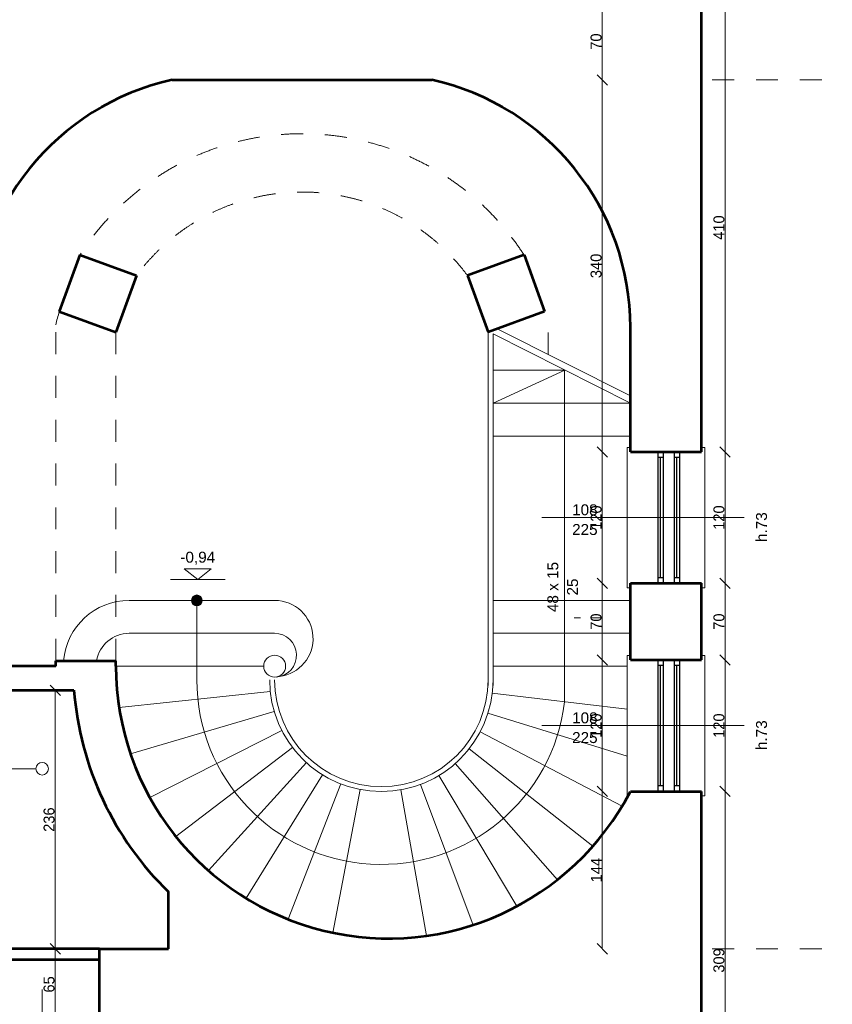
# Model space of a CAD drawing. Header units: inches. Extents: x -21887 to 84279, y -131485 to 67836.
# Tile 107 of 256: x 47552 to 54975, y -26806 to -17814. Entities that reach past the tile are written whole.
import ezdxf

# ---------------------------------------------------------------- set-up
doc = ezdxf.new("R2010")
doc.units = ezdxf.units.IN
doc.header["$MEASUREMENT"] = 0
for name, pattern in [('Dashed', [400, 200, -200]), ('Dashed copy', [200, 100, -100]), ('Long Dashed', [1058.333302, 634.99999, -423.333311])]:
    doc.linetypes.add(name, pattern=pattern)
doc.layers.get('0').update_dxf_attribs({"lineweight": 13})
doc.layers.get('Defpoints').update_dxf_attribs({"lineweight": 13})
doc.layers.add('AI-OKNA', color=7, linetype='Continuous')
for name, color, linetype, lineweight in [('AI_MURY', 7, 'Continuous', 53), ('Dimensioning', 7, 'Continuous', 13), ('DRZWI', 7, 'Continuous', 13), ('dzialowki', 7, 'Continuous', 53), ('OPISY TABELKI', 7, 'Continuous', 13), ('PODCIAGI', 7, 'Continuous', 13), ('schodzy', 7, 'Continuous', 13)]:
    doc.layers.add(name, color=color, linetype=linetype, lineweight=lineweight)
doc.styles.add('GENERATED_STYLE_7', font='txt')
doc.styles.add('Style-Courier New', font='txt')
doc.dimstyles.new('Dimstyle_4', dxfattribs={"dimtxt": 100, "dimasz": 95, "dimexe": 0, "dimexo": 0, "dimgap": 0.09, "dimtad": 1, "dimdec": 0, "dimlfac": 0.1, "dimzin": 0, "dimdsep": 46, "dimlunit": 5, "dimtxsty": 'GENERATED_STYLE_7', "dimblk": 'ARROWHEAD_6', "dimcen": 0.09, "dimclrd": 161, "dimclre": 161, "dimclrt": 7, "dimadec": 0, "dimazin": 0, "dimtfac": 1, "dimtdec": 0, "dimtmove": 0, "dimatfit": 3, "dimfxl": 0, "dimtolj": 1, "dimtzin": 0, "dimarcsym": 0})
doc.dimstyles.new('Dimstyle_6', dxfattribs={"dimtxt": 100, "dimasz": 95, "dimexe": 0.18, "dimexo": 0, "dimgap": 0.09, "dimtad": 1, "dimdec": 0, "dimlfac": 0.1, "dimzin": 0, "dimdsep": 46, "dimlunit": 5, "dimtxsty": 'GENERATED_STYLE_7', "dimblk": 'ARROWHEAD_6', "dimcen": 0.09, "dimclrd": 161, "dimclre": 161, "dimclrt": 7, "dimadec": 0, "dimazin": 0, "dimtfac": 1, "dimtdec": 0, "dimtmove": 2, "dimatfit": 3, "dimfxl": 0, "dimtolj": 1, "dimtzin": 0, "dimarcsym": 0})

# ---------------------------------------------------------------- blocks, each defined once
blk = doc.blocks.new('ARROWHEAD_6')
at = {"color": 0, "linetype": 'Continuous'}
for p, q in [((0, 0), (-1, 0)), ((-0.5, -0.5), (0.5, 0.5))]:
    blk.add_line(p, q, dxfattribs=at)
blk = doc.blocks.new('*U183')
at = {"layer": 'Defpoints', "color": 0, "linetype": 'Continuous'}
for p in [(-270, -24609.3), (56990.5, -24609.3), (57180.5, -28359.3)]:
    blk.add_point(p, dxfattribs=at)
at = {"layer": 'Dimensioning', "color": 161, "linetype": 'Continuous', "lineweight": -2}
for p, q in [((-269.9, -24609.3), (-270, -24609.3)), ((-270, -28264.3), (-270, -24704.3)), ((-269.9, -28359.3), (-270, -28359.3))]:
    blk.add_line(p, q, dxfattribs=at)
at = {"layer": 'Dimensioning', "color": 161, "linetype": 'Continuous', "lineweight": -2, "xscale": 95, "yscale": 95, "zscale": 95}
for p, rotation in [((-270, -24609.3), 90), ((-270, -28359.3), 270)]:
    blk.add_blockref('ARROWHEAD_6', p, dxfattribs=dict(at, rotation=rotation))
at = {"layer": 'Dimensioning', "color": 7, "linetype": 'Continuous', "insert": (-326.3, -26484.3), "char_height": 100, "attachment_point": 5, "rotation": 90, "style": 'GENERATED_STYLE_7'}
blk.add_mtext('375', dxfattribs=at)
blk = doc.blocks.new('*D1913')
at = {"layer": 'Defpoints'}
for p in [(-270, -24609.3), (56990.5, -24609.3), (-270, -26484.3), (57180.5, -28359.3)]:
    blk.add_point(p, dxfattribs=at)
at = {"layer": 'Dimensioning', "color": 161, "linetype": 'Continuous'}
blk.add_blockref('*U183', (0, 0), dxfattribs=at)
blk = doc.blocks.new('*U184')
at = {"layer": 'Defpoints', "color": 0, "linetype": 'Continuous'}
for p in [(-270, -21459.3), (57580.5, -21459.3), (56990.5, -24609.3)]:
    blk.add_point(p, dxfattribs=at)
at = {"layer": 'Dimensioning', "color": 161, "linetype": 'Continuous', "lineweight": -2}
for p, q in [((-269.9, -21459.3), (-270, -21459.3)), ((-270, -24514.3), (-270, -21554.3)), ((-269.9, -24609.3), (-270, -24609.3))]:
    blk.add_line(p, q, dxfattribs=at)
at = {"layer": 'Dimensioning', "color": 161, "linetype": 'Continuous', "lineweight": -2, "xscale": 95, "yscale": 95, "zscale": 95}
for p, rotation in [((-270, -21459.3), 90), ((-270, -24609.3), 270)]:
    blk.add_blockref('ARROWHEAD_6', p, dxfattribs=dict(at, rotation=rotation))
at = {"layer": 'Dimensioning', "color": 7, "linetype": 'Continuous', "insert": (-326.3, -23034.3), "char_height": 100, "attachment_point": 5, "rotation": 90, "style": 'GENERATED_STYLE_7'}
blk.add_mtext('315', dxfattribs=at)
blk = doc.blocks.new('*U1771')
at = {"layer": 'Defpoints'}
for p in [(122.4, -22997.2), (57973, -22997.2), (122.4, -23034.3), (57383, -26147.2)]:
    blk.add_point(p, dxfattribs=at)
at = {"layer": 'Dimensioning', "color": 161, "linetype": 'Continuous'}
blk.add_blockref('*U184', (392.5, -1537.9), dxfattribs=at)
blk = doc.blocks.new('*D1914')
at = {"layer": 'Defpoints'}
for p in [(122.4, 0), (122.4, -22997.2), (57973, -22997.2), (57383, -26147.2)]:
    blk.add_point(p, dxfattribs=at)
at = {"layer": 'Dimensioning', "color": 161, "linetype": 'Continuous'}
blk.add_blockref('*U1771', (0, 0), dxfattribs=at)
blk = doc.blocks.new('*U376')
at = {"layer": 'Defpoints', "color": 0, "linetype": 'Continuous'}
for p in [(-3768.9, -23758.2), (61880.5, -23758.2), (62095.5, -27324.3)]:
    blk.add_point(p, dxfattribs=at)
at = {"layer": 'Dimensioning', "color": 161, "linetype": 'Continuous', "lineweight": -2}
for p, q in [((-3768.7, -23758.2), (-3768.9, -23758.2)), ((-3768.9, -27229.3), (-3768.9, -23853.2)), ((-3768.7, -27324.3), (-3768.9, -27324.3))]:
    blk.add_line(p, q, dxfattribs=at)
at = {"layer": 'Dimensioning', "color": 161, "linetype": 'Continuous', "lineweight": -2, "xscale": 95, "yscale": 95, "zscale": 95}
for p, rotation in [((-3768.9, -23758.2), 90), ((-3768.9, -27324.3), 270)]:
    blk.add_blockref('ARROWHEAD_6', p, dxfattribs=dict(at, rotation=rotation))
at = {"layer": 'Dimensioning', "color": 7, "linetype": 'Continuous', "insert": (-3825.2, -25541.2), "char_height": 100, "attachment_point": 5, "rotation": 90, "style": 'GENERATED_STYLE_7'}
blk.add_mtext('357', dxfattribs=at)
blk = doc.blocks.new('*U1772')
at = {"layer": 'Defpoints'}
for p in [(-2777.6, -24404.3), (62871.9, -24404.3), (-2777.6, -25541.2), (63086.9, -27970.5)]:
    blk.add_point(p, dxfattribs=at)
at = {"layer": 'Dimensioning', "color": 161, "linetype": 'Continuous'}
blk.add_blockref('*U376', (991.3, -646.2), dxfattribs=at)
blk = doc.blocks.new('*D2396')
at = {"layer": 'Defpoints'}
for p in [(-2777.6, 0), (-2777.6, -24404.3), (62871.9, -24404.3), (63086.9, -27970.5)]:
    blk.add_point(p, dxfattribs=at)
at = {"layer": 'Dimensioning', "color": 161, "linetype": 'Continuous'}
blk.add_blockref('*U1772', (0, 0), dxfattribs=at)
blk = doc.blocks.new('*U377')
at = {"layer": 'Defpoints', "color": 0, "linetype": 'Continuous'}
for p in [(-3768.9, -21459.3), (61832.4, -21459.3), (61880.5, -23758.2)]:
    blk.add_point(p, dxfattribs=at)
at = {"layer": 'Dimensioning', "color": 161, "linetype": 'Continuous', "lineweight": -2}
for p, q in [((-3768.7, -21459.3), (-3768.9, -21459.3)), ((-3768.9, -23663.2), (-3768.9, -21554.3)), ((-3768.7, -23758.2), (-3768.9, -23758.2))]:
    blk.add_line(p, q, dxfattribs=at)
at = {"layer": 'Dimensioning', "color": 161, "linetype": 'Continuous', "lineweight": -2, "xscale": 95, "yscale": 95, "zscale": 95}
for p, rotation in [((-3768.9, -21459.3), 90), ((-3768.9, -23758.2), 270)]:
    blk.add_blockref('ARROWHEAD_6', p, dxfattribs=dict(at, rotation=rotation))
at = {"layer": 'Dimensioning', "color": 7, "linetype": 'Continuous', "insert": (-3825.2, -22608.7), "char_height": 100, "attachment_point": 5, "rotation": 90, "style": 'GENERATED_STYLE_7'}
blk.add_mtext('230', dxfattribs=at)
blk = doc.blocks.new('*U1773')
at = {"layer": 'Defpoints'}
for p in [(-3488.6, -22004), (62112.7, -22004), (-3488.6, -22608.7), (62160.9, -24302.8)]:
    blk.add_point(p, dxfattribs=at)
at = {"layer": 'Dimensioning', "color": 161, "linetype": 'Continuous'}
blk.add_blockref('*U377', (280.3, -544.7), dxfattribs=at)
blk = doc.blocks.new('*D2397')
at = {"layer": 'Defpoints'}
for p in [(-3488.6, 0), (-3488.6, -22004), (62112.7, -22004), (62160.9, -24302.8)]:
    blk.add_point(p, dxfattribs=at)
at = {"layer": 'Dimensioning', "color": 161, "linetype": 'Continuous'}
blk.add_blockref('*U1773', (0, 0), dxfattribs=at)
blk = doc.blocks.new('*U979')
at = {"layer": 'Defpoints', "color": 0, "linetype": 'Continuous'}
for p in [(52873.8, -23661.2), (53237.4, -23661.2), (53183.3, -24861.2)]:
    blk.add_point(p, dxfattribs=at)
at = {"layer": 'Dimensioning', "color": 161, "linetype": 'Continuous', "lineweight": -2}
for p, q in [((52874, -23661.2), (52873.6, -23661.2)), ((52873.8, -24766.2), (52873.8, -23756.2)), ((52874, -24861.2), (52873.6, -24861.2))]:
    blk.add_line(p, q, dxfattribs=at)
at = {"layer": 'Dimensioning', "color": 161, "linetype": 'Continuous', "lineweight": -2, "xscale": 95, "yscale": 95, "zscale": 95}
for p, rotation in [((52873.8, -23661.2), 90), ((52873.8, -24861.2), 270)]:
    blk.add_blockref('ARROWHEAD_6', p, dxfattribs=dict(at, rotation=rotation))
at = {"layer": 'Dimensioning', "color": 7, "linetype": 'Continuous', "insert": (52817.5, -24261.2), "char_height": 100, "attachment_point": 5, "rotation": 90, "style": 'GENERATED_STYLE_7'}
blk.add_mtext('120', dxfattribs=at)
blk = doc.blocks.new('*D2453')
at = {"layer": 'Defpoints'}
for p in [(52873.8, -23661.2), (53237.4, -23661.2), (52817.5, -24389.6), (53183.3, -24861.2)]:
    blk.add_point(p, dxfattribs=at)
at = {"layer": 'Dimensioning', "color": 161, "linetype": 'Continuous'}
blk.add_blockref('*U979', (0, 0), dxfattribs=at)
blk = doc.blocks.new('*U379')
at = {"layer": 'Defpoints', "color": 0, "linetype": 'Continuous'}
for p in [(52873.8, -22961.2), (53215.8, -22961.2), (53237.4, -23661.2)]:
    blk.add_point(p, dxfattribs=at)
at = {"layer": 'Dimensioning', "color": 161, "linetype": 'Continuous', "lineweight": -2}
for p, q in [((52874, -22961.2), (52873.8, -22961.2)), ((52873.8, -23566.2), (52873.8, -23056.2)), ((52874, -23661.2), (52873.8, -23661.2))]:
    blk.add_line(p, q, dxfattribs=at)
at = {"layer": 'Dimensioning', "color": 161, "linetype": 'Continuous', "lineweight": -2, "xscale": 95, "yscale": 95, "zscale": 95}
for p, rotation in [((52873.8, -22961.2), 90), ((52873.8, -23661.2), 270)]:
    blk.add_blockref('ARROWHEAD_6', p, dxfattribs=dict(at, rotation=rotation))
at = {"layer": 'Dimensioning', "color": 7, "linetype": 'Continuous', "insert": (52817.5, -23311.2), "char_height": 100, "attachment_point": 5, "rotation": 90, "style": 'GENERATED_STYLE_7'}
blk.add_mtext('70', dxfattribs=at)
blk = doc.blocks.new('*D2454')
at = {"layer": 'Defpoints'}
for p in [(52873.8, -22961.2), (53215.8, -22961.2), (52873.8, -23311.2), (53237.4, -23661.2)]:
    blk.add_point(p, dxfattribs=at)
at = {"layer": 'Dimensioning', "color": 161, "linetype": 'Continuous'}
blk.add_blockref('*U379', (0, 0), dxfattribs=at)
blk = doc.blocks.new('*U980')
at = {"layer": 'Defpoints', "color": 0, "linetype": 'Continuous'}
for p in [(52873.8, -21761.2), (53253.7, -21761.2), (53215.8, -22961.2)]:
    blk.add_point(p, dxfattribs=at)
at = {"layer": 'Dimensioning', "color": 161, "linetype": 'Continuous', "lineweight": -2}
for p, q in [((52874, -21761.2), (52873.6, -21761.2)), ((52873.8, -22866.2), (52873.8, -21856.2)), ((52874, -22961.2), (52873.6, -22961.2))]:
    blk.add_line(p, q, dxfattribs=at)
at = {"layer": 'Dimensioning', "color": 161, "linetype": 'Continuous', "lineweight": -2, "xscale": 95, "yscale": 95, "zscale": 95}
for p, rotation in [((52873.8, -21761.2), 90), ((52873.8, -22961.2), 270)]:
    blk.add_blockref('ARROWHEAD_6', p, dxfattribs=dict(at, rotation=rotation))
at = {"layer": 'Dimensioning', "color": 7, "linetype": 'Continuous', "insert": (52817.5, -22361.2), "char_height": 100, "attachment_point": 5, "rotation": 90, "style": 'GENERATED_STYLE_7'}
blk.add_mtext('120', dxfattribs=at)
blk = doc.blocks.new('*D2455')
at = {"layer": 'Defpoints'}
for p in [(52873.8, -21761.2), (53253.7, -21761.2), (52817.5, -22489.6), (53215.8, -22961.2)]:
    blk.add_point(p, dxfattribs=at)
at = {"layer": 'Dimensioning', "color": 161, "linetype": 'Continuous'}
blk.add_blockref('*U980', (0, 0), dxfattribs=at)
blk = doc.blocks.new('*U380')
at = {"layer": 'Defpoints', "color": 0, "linetype": 'Continuous'}
for p in [(51315.5, -18364.3), (52873.8, -18364.3), (53253.7, -21761.2)]:
    blk.add_point(p, dxfattribs=at)
at = {"layer": 'Dimensioning', "color": 161, "linetype": 'Continuous', "lineweight": -2}
for p, q in [((52873.6, -18364.3), (52873.8, -18364.3)), ((52873.8, -21666.2), (52873.8, -18459.3)), ((52874, -21761.2), (52873.8, -21761.2))]:
    blk.add_line(p, q, dxfattribs=at)
at = {"layer": 'Dimensioning', "color": 161, "linetype": 'Continuous', "lineweight": -2, "xscale": 95, "yscale": 95, "zscale": 95}
for p, rotation in [((52873.8, -18364.3), 90), ((52873.8, -21761.2), 270)]:
    blk.add_blockref('ARROWHEAD_6', p, dxfattribs=dict(at, rotation=rotation))
at = {"layer": 'Dimensioning', "color": 7, "linetype": 'Continuous', "insert": (52817.5, -20062.8), "char_height": 100, "attachment_point": 5, "rotation": 90, "style": 'GENERATED_STYLE_7'}
blk.add_mtext('340', dxfattribs=at)
blk = doc.blocks.new('*D2456')
at = {"layer": 'Defpoints'}
for p in [(51315.5, -18364.3), (52873.8, -18364.3), (52873.8, -20062.8), (53253.7, -21761.2)]:
    blk.add_point(p, dxfattribs=at)
at = {"layer": 'Dimensioning', "color": 161, "linetype": 'Continuous'}
blk.add_blockref('*U380', (0, 0), dxfattribs=at)
blk = doc.blocks.new('*U381')
at = {"layer": 'Defpoints', "color": 0, "linetype": 'Continuous'}
for p in [(52873.8, -17664.3), (52873.8, -17664.3), (51315.5, -18364.3)]:
    blk.add_point(p, dxfattribs=at)
at = {"layer": 'Dimensioning', "color": 161, "linetype": 'Continuous', "lineweight": -2}
for p, q in [((52873.8, -18269.3), (52873.8, -17759.3)), ((52873.6, -18364.3), (52873.8, -18364.3))]:
    blk.add_line(p, q, dxfattribs=at)
at = {"layer": 'Dimensioning', "color": 161, "linetype": 'Continuous', "lineweight": -2, "xscale": 95, "yscale": 95, "zscale": 95}
for p, rotation in [((52873.8, -17664.3), 90), ((52873.8, -18364.3), 270)]:
    blk.add_blockref('ARROWHEAD_6', p, dxfattribs=dict(at, rotation=rotation))
at = {"layer": 'Dimensioning', "color": 7, "linetype": 'Continuous', "insert": (52817.5, -18014.3), "char_height": 100, "attachment_point": 5, "rotation": 90, "style": 'GENERATED_STYLE_7'}
blk.add_mtext('70', dxfattribs=at)
blk = doc.blocks.new('*D2457')
at = {"layer": 'Defpoints'}
for p in [(52873.8, -17664.3), (52873.8, -17664.3), (52873.8, -18014.3), (51315.5, -18364.3)]:
    blk.add_point(p, dxfattribs=at)
at = {"layer": 'Dimensioning', "color": 161, "linetype": 'Continuous'}
blk.add_blockref('*U381', (0, 0), dxfattribs=at)
blk = doc.blocks.new('*U384')
at = {"layer": 'Defpoints', "color": 0, "linetype": 'Continuous'}
for p in [(52873.8, -24861.2), (52873.8, -24861.2), (48910.5, -26299.3)]:
    blk.add_point(p, dxfattribs=at)
at = {"layer": 'Dimensioning', "color": 161, "linetype": 'Continuous', "lineweight": -2}
for p, q in [((52873.8, -26204.3), (52873.8, -24956.2)), ((52873.6, -26299.3), (52873.8, -26299.3))]:
    blk.add_line(p, q, dxfattribs=at)
at = {"layer": 'Dimensioning', "color": 161, "linetype": 'Continuous', "lineweight": -2, "xscale": 95, "yscale": 95, "zscale": 95}
for p, rotation in [((52873.8, -24861.2), 90), ((52873.8, -26299.3), 270)]:
    blk.add_blockref('ARROWHEAD_6', p, dxfattribs=dict(at, rotation=rotation))
at = {"layer": 'Dimensioning', "color": 7, "linetype": 'Continuous', "insert": (52819.4, -25580.3), "char_height": 100, "attachment_point": 5, "rotation": 90, "style": 'GENERATED_STYLE_7'}
blk.add_mtext('144', dxfattribs=at)
blk = doc.blocks.new('*D2460')
at = {"layer": 'Defpoints'}
for p in [(52873.8, -24861.2), (52873.8, -24861.2), (52873.8, -25580.3), (48910.5, -26299.3)]:
    blk.add_point(p, dxfattribs=at)
at = {"layer": 'Dimensioning', "color": 161, "linetype": 'Continuous'}
blk.add_blockref('*U384', (0, 0), dxfattribs=at)
blk = doc.blocks.new('*U385')
at = {"layer": 'Defpoints', "color": 0, "linetype": 'Continuous'}
for p in [(4587.2, -24861.2), (52873.8, -24861.2), (48910.5, -26299.3)]:
    blk.add_point(p, dxfattribs=at)
at = {"layer": 'Dimensioning', "color": 161, "linetype": 'Continuous', "lineweight": -2}
for p, q in [((4587.4, -24861.2), (4587.2, -24861.2)), ((4587.2, -26204.3), (4587.2, -24956.2)), ((4587.4, -26299.3), (4587.2, -26299.3))]:
    blk.add_line(p, q, dxfattribs=at)
at = {"layer": 'Dimensioning', "color": 161, "linetype": 'Continuous', "lineweight": -2, "xscale": 95, "yscale": 95, "zscale": 95}
for p, rotation in [((4587.2, -24861.2), 90), ((4587.2, -26299.3), 270)]:
    blk.add_blockref('ARROWHEAD_6', p, dxfattribs=dict(at, rotation=rotation))
at = {"layer": 'Dimensioning', "color": 7, "linetype": 'Continuous', "insert": (4532.8, -25580.3), "char_height": 100, "attachment_point": 5, "rotation": 90, "style": 'GENERATED_STYLE_7'}
blk.add_mtext('144', dxfattribs=at)
blk = doc.blocks.new('*D2461')
at = {"layer": 'Defpoints'}
for p in [(4587.2, -24861.2), (52873.8, -24861.2), (4587.2, -25580.3), (48910.5, -26299.3)]:
    blk.add_point(p, dxfattribs=at)
at = {"layer": 'Dimensioning', "color": 161, "linetype": 'Continuous'}
blk.add_blockref('*U385', (0, 0), dxfattribs=at)
blk = doc.blocks.new('*U463')
at = {"layer": 'Defpoints', "color": 0, "linetype": 'Continuous'}
for p in [(47876.5, -26299.3), (47979.1, -26299.3), (47979.1, -26949.3)]:
    blk.add_point(p, dxfattribs=at)
at = {"layer": 'Dimensioning', "color": 161, "linetype": 'Continuous', "lineweight": -2}
for p, q in [((47876.7, -26299.3), (47876.5, -26299.3)), ((47876.5, -26854.3), (47876.5, -26394.3)), ((47876.7, -26949.3), (47876.5, -26949.3))]:
    blk.add_line(p, q, dxfattribs=at)
at = {"layer": 'Dimensioning', "color": 161, "linetype": 'Continuous', "lineweight": -2, "xscale": 95, "yscale": 95, "zscale": 95}
for p, rotation in [((47876.5, -26299.3), 90), ((47876.5, -26949.3), 270)]:
    blk.add_blockref('ARROWHEAD_6', p, dxfattribs=dict(at, rotation=rotation))
at = {"layer": 'Dimensioning', "color": 7, "linetype": 'Continuous', "insert": (47820.3, -26624.3), "char_height": 100, "attachment_point": 5, "rotation": 90, "style": 'GENERATED_STYLE_7'}
blk.add_mtext('65', dxfattribs=at)
blk = doc.blocks.new('*D2634')
at = {"layer": 'Defpoints'}
for p in [(47876.5, -26299.3), (47979.1, -26299.3), (47876.5, -26624.3), (47979.1, -26949.3)]:
    blk.add_point(p, dxfattribs=at)
at = {"layer": 'Dimensioning', "color": 161, "linetype": 'Continuous'}
blk.add_blockref('*U463', (0, 0), dxfattribs=at)
blk = doc.blocks.new('*U464')
at = {"layer": 'Defpoints', "color": 0, "linetype": 'Continuous'}
for p in [(47876.5, -23939.3), (47979.1, -23939.3), (47979.1, -26299.3)]:
    blk.add_point(p, dxfattribs=at)
at = {"layer": 'Dimensioning', "color": 161, "linetype": 'Continuous', "lineweight": -2}
for p, q in [((47876.7, -23939.3), (47876.5, -23939.3)), ((47876.5, -26204.3), (47876.5, -24034.3)), ((47876.7, -26299.3), (47876.5, -26299.3))]:
    blk.add_line(p, q, dxfattribs=at)
at = {"layer": 'Dimensioning', "color": 161, "linetype": 'Continuous', "lineweight": -2, "xscale": 95, "yscale": 95, "zscale": 95}
for p, rotation in [((47876.5, -23939.3), 90), ((47876.5, -26299.3), 270)]:
    blk.add_blockref('ARROWHEAD_6', p, dxfattribs=dict(at, rotation=rotation))
at = {"layer": 'Dimensioning', "color": 7, "linetype": 'Continuous', "insert": (47820.3, -25119.3), "char_height": 100, "attachment_point": 5, "rotation": 90, "style": 'GENERATED_STYLE_7'}
blk.add_mtext('236', dxfattribs=at)
blk = doc.blocks.new('*D2635')
at = {"layer": 'Defpoints'}
for p in [(47876.5, -23939.3), (47979.1, -23939.3), (47876.5, -25119.3), (47979.1, -26299.3)]:
    blk.add_point(p, dxfattribs=at)
at = {"layer": 'Dimensioning', "color": 161, "linetype": 'Continuous'}
blk.add_blockref('*U464', (0, 0), dxfattribs=at)
blk = doc.blocks.new('*U797')
at = {"layer": 'Defpoints', "color": 0, "linetype": 'Continuous'}
for p in [(53780.5, -24861.2), (53996, -24861.2), (53780.5, -27949.3)]:
    blk.add_point(p, dxfattribs=at)
at = {"layer": 'Dimensioning', "color": 161, "linetype": 'Continuous', "lineweight": -2}
for p, q in [((53995.8, -24861.2), (53996, -24861.2)), ((53996, -27854.3), (53996, -24956.2)), ((53995.8, -27949.3), (53996, -27949.3))]:
    blk.add_line(p, q, dxfattribs=at)
at = {"layer": 'Dimensioning', "color": 161, "linetype": 'Continuous', "lineweight": -2, "xscale": 95, "yscale": 95, "zscale": 95}
for p, rotation in [((53996, -24861.2), 90), ((53996, -27949.3), 270)]:
    blk.add_blockref('ARROWHEAD_6', p, dxfattribs=dict(at, rotation=rotation))
at = {"layer": 'Dimensioning', "color": 7, "linetype": 'Continuous', "insert": (53939.7, -26405.3), "char_height": 100, "attachment_point": 5, "rotation": 90, "style": 'GENERATED_STYLE_7'}
blk.add_mtext('309', dxfattribs=at)
blk = doc.blocks.new('*D3026')
at = {"layer": 'Defpoints'}
for p in [(53780.5, -24861.2), (53996, -24861.2), (53996, -26405.3), (53780.5, -27949.3)]:
    blk.add_point(p, dxfattribs=at)
at = {"layer": 'Dimensioning', "color": 161, "linetype": 'Continuous'}
blk.add_blockref('*U797', (0, 0), dxfattribs=at)
blk = doc.blocks.new('*U798')
at = {"layer": 'Defpoints', "color": 0, "linetype": 'Continuous'}
for p in [(53780.5, -23661.2), (53996, -23661.2), (53780.5, -24861.2)]:
    blk.add_point(p, dxfattribs=at)
at = {"layer": 'Dimensioning', "color": 161, "linetype": 'Continuous', "lineweight": -2}
for p, q in [((53995.8, -23661.2), (53996, -23661.2)), ((53996, -24766.2), (53996, -23756.2)), ((53995.8, -24861.2), (53996, -24861.2))]:
    blk.add_line(p, q, dxfattribs=at)
at = {"layer": 'Dimensioning', "color": 161, "linetype": 'Continuous', "lineweight": -2, "xscale": 95, "yscale": 95, "zscale": 95}
for p, rotation in [((53996, -23661.2), 90), ((53996, -24861.2), 270)]:
    blk.add_blockref('ARROWHEAD_6', p, dxfattribs=dict(at, rotation=rotation))
at = {"layer": 'Dimensioning', "color": 7, "linetype": 'Continuous', "insert": (53939.7, -24261.2), "char_height": 100, "attachment_point": 5, "rotation": 90, "style": 'GENERATED_STYLE_7'}
blk.add_mtext('120', dxfattribs=at)
blk = doc.blocks.new('*D3027')
at = {"layer": 'Defpoints'}
for p in [(53780.5, -23661.2), (53996, -23661.2), (53996, -24261.2), (53780.5, -24861.2)]:
    blk.add_point(p, dxfattribs=at)
at = {"layer": 'Dimensioning', "color": 161, "linetype": 'Continuous'}
blk.add_blockref('*U798', (0, 0), dxfattribs=at)
blk = doc.blocks.new('*U799')
at = {"layer": 'Defpoints', "color": 0, "linetype": 'Continuous'}
for p in [(53780.5, -22961.2), (53996, -22961.2), (53780.5, -23661.2)]:
    blk.add_point(p, dxfattribs=at)
at = {"layer": 'Dimensioning', "color": 161, "linetype": 'Continuous', "lineweight": -2}
for p, q in [((53995.8, -22961.2), (53996, -22961.2)), ((53996, -23566.2), (53996, -23056.2)), ((53995.8, -23661.2), (53996, -23661.2))]:
    blk.add_line(p, q, dxfattribs=at)
at = {"layer": 'Dimensioning', "color": 161, "linetype": 'Continuous', "lineweight": -2, "xscale": 95, "yscale": 95, "zscale": 95}
for p, rotation in [((53996, -22961.2), 90), ((53996, -23661.2), 270)]:
    blk.add_blockref('ARROWHEAD_6', p, dxfattribs=dict(at, rotation=rotation))
at = {"layer": 'Dimensioning', "color": 7, "linetype": 'Continuous', "insert": (53939.7, -23311.2), "char_height": 100, "attachment_point": 5, "rotation": 90, "style": 'GENERATED_STYLE_7'}
blk.add_mtext('70', dxfattribs=at)
blk = doc.blocks.new('*D3028')
at = {"layer": 'Defpoints'}
for p in [(53780.5, -22961.2), (53996, -22961.2), (53996, -23311.2), (53780.5, -23661.2)]:
    blk.add_point(p, dxfattribs=at)
at = {"layer": 'Dimensioning', "color": 161, "linetype": 'Continuous'}
blk.add_blockref('*U799', (0, 0), dxfattribs=at)
blk = doc.blocks.new('*U800')
at = {"layer": 'Defpoints', "color": 0, "linetype": 'Continuous'}
for p in [(53780.5, -21761.2), (53996, -21761.2), (53780.5, -22961.2)]:
    blk.add_point(p, dxfattribs=at)
at = {"layer": 'Dimensioning', "color": 161, "linetype": 'Continuous', "lineweight": -2}
for p, q in [((53995.8, -21761.2), (53996, -21761.2)), ((53996, -22866.2), (53996, -21856.2)), ((53995.8, -22961.2), (53996, -22961.2))]:
    blk.add_line(p, q, dxfattribs=at)
at = {"layer": 'Dimensioning', "color": 161, "linetype": 'Continuous', "lineweight": -2, "xscale": 95, "yscale": 95, "zscale": 95}
for p, rotation in [((53996, -21761.2), 90), ((53996, -22961.2), 270)]:
    blk.add_blockref('ARROWHEAD_6', p, dxfattribs=dict(at, rotation=rotation))
at = {"layer": 'Dimensioning', "color": 7, "linetype": 'Continuous', "insert": (53939.7, -22361.2), "char_height": 100, "attachment_point": 5, "rotation": 90, "style": 'GENERATED_STYLE_7'}
blk.add_mtext('120', dxfattribs=at)
blk = doc.blocks.new('*D3029')
at = {"layer": 'Defpoints'}
for p in [(53780.5, -21761.2), (53996, -21761.2), (53996, -22361.2), (53780.5, -22961.2)]:
    blk.add_point(p, dxfattribs=at)
at = {"layer": 'Dimensioning', "color": 161, "linetype": 'Continuous'}
blk.add_blockref('*U800', (0, 0), dxfattribs=at)
blk = doc.blocks.new('*U801')
at = {"layer": 'Defpoints', "color": 0, "linetype": 'Continuous'}
for p in [(53780.5, -17664.3), (53996, -17664.3), (53780.5, -21761.2)]:
    blk.add_point(p, dxfattribs=at)
at = {"layer": 'Dimensioning', "color": 161, "linetype": 'Continuous', "lineweight": -2}
for p, q in [((53995.8, -17664.3), (53996, -17664.3)), ((53996, -21666.2), (53996, -17759.3)), ((53995.8, -21761.2), (53996, -21761.2))]:
    blk.add_line(p, q, dxfattribs=at)
at = {"layer": 'Dimensioning', "color": 161, "linetype": 'Continuous', "lineweight": -2, "xscale": 95, "yscale": 95, "zscale": 95}
for p, rotation in [((53996, -17664.3), 90), ((53996, -21761.2), 270)]:
    blk.add_blockref('ARROWHEAD_6', p, dxfattribs=dict(at, rotation=rotation))
at = {"layer": 'Dimensioning', "color": 7, "linetype": 'Continuous', "insert": (53939.7, -19712.8), "char_height": 100, "attachment_point": 5, "rotation": 90, "style": 'GENERATED_STYLE_7'}
blk.add_mtext('410', dxfattribs=at)
blk = doc.blocks.new('*D3030')
at = {"layer": 'Defpoints'}
for p in [(53780.5, -17664.3), (53996, -17664.3), (53996, -19712.8), (53780.5, -21761.2)]:
    blk.add_point(p, dxfattribs=at)
at = {"layer": 'Dimensioning', "color": 161, "linetype": 'Continuous'}
blk.add_blockref('*U801', (0, 0), dxfattribs=at)

msp = doc.modelspace()

# ---------------------------------------------------------------- hatches: boundary and pattern name
at = {"layer": 'schodzy', "extrusion": (0, 0, -1)}
msp.add_hatch(color=9, dxfattribs=at).paths.add_polyline_path([(-49119.8, -23117.9, 1), (-49219.8, -23117.9, 1)], flags=16)

# ---------------------------------------------------------------- linework, layer by layer
at = {"layer": 'AI-OKNA', "color": 220, "linetype": 'Continuous'}
for p, q in [((53380.5, -21761.2), (53380.5, -21811.2)), ((53430.5, -21811.2), (53380.5, -21811.2)), ((53380.5, -21811.2), (53380.5, -22911.2)), ((53405.5, -22911.2), (53405.5, -21811.2)), ((53430.5, -21761.2), (53430.5, -21811.2)), ((53430.5, -21811.2), (53430.5, -22911.2)), ((53530.5, -21761.2), (53530.5, -21811.2)), ((53580.5, -21811.2), (53530.5, -21811.2)), ((53530.5, -21811.2), (53530.5, -22911.2)), ((53555.5, -22911.2), (53555.5, -21811.2)), ((53580.5, -21761.2), (53580.5, -21811.2)), ((53580.5, -21811.2), (53580.5, -22911.2)), ((53430.5, -22911.2), (53380.5, -22911.2)), ((53380.5, -22911.2), (53380.5, -22961.2)), ((53430.5, -22911.2), (53430.5, -22961.2)), ((53580.5, -22911.2), (53530.5, -22911.2)), ((53530.5, -22911.2), (53530.5, -22961.2)), ((53580.5, -22911.2), (53580.5, -22961.2)), ((53380.5, -23661.2), (53380.5, -23711.2)), ((53430.5, -23711.2), (53380.5, -23711.2)), ((53380.5, -23711.2), (53380.5, -24811.2)), ((53405.5, -24811.2), (53405.5, -23711.2)), ((53430.5, -23661.2), (53430.5, -23711.2)), ((53430.5, -23711.2), (53430.5, -24811.2)), ((53530.5, -23661.2), (53530.5, -23711.2)), ((53580.5, -23711.2), (53530.5, -23711.2)), ((53530.5, -23711.2), (53530.5, -24811.2)), ((53555.5, -24811.2), (53555.5, -23711.2)), ((53580.5, -23661.2), (53580.5, -23711.2)), ((53580.5, -23711.2), (53580.5, -24811.2)), ((53430.5, -24811.2), (53380.5, -24811.2)), ((53380.5, -24811.2), (53380.5, -24861.2)), ((53430.5, -24811.2), (53430.5, -24861.2)), ((53580.5, -24811.2), (53530.5, -24811.2)), ((53530.5, -24811.2), (53530.5, -24861.2)), ((53580.5, -24811.2), (53580.5, -24861.2))]:
    msp.add_line(p, q, dxfattribs=at)
at = {"layer": 'AI_MURY', "color": 7, "linetype": 'Continuous'}
for p, q in [((53780.5, -21761.2), (53780.5, -17664.3)), ((48945.4, -18364.3), (51315.5, -18364.3)), ((48101.8, -19962.9), (47913.7, -20479.7)), ((48101.8, -19962.9), (48618.6, -20151)), ((52159.2, -19962.9), (51642.4, -20151)), ((52159.2, -19962.9), (52347.3, -20479.7)), ((48618.6, -20151), (48430.5, -20667.9)), ((51642.4, -20151), (51830.5, -20667.9)), ((47913.7, -20479.7), (48430.5, -20667.9)), ((52347.3, -20479.7), (51830.5, -20667.9)), ((53130.5, -20717.9), (53130.5, -20624.1)), ((53130.5, -21761.2), (53130.5, -20717.9)), ((53130.5, -21761.2), (53780.5, -21761.2)), ((53130.5, -22961.2), (53780.5, -22961.2)), ((53130.5, -23661.2), (53130.5, -22961.2)), ((53780.5, -23661.2), (53780.5, -22961.2)), ((47880.5, -23717.9), (47130.5, -23717.9)), ((47880.5, -23717.9), (47880.5, -23667.9)), ((47880.5, -23667.9), (48430.5, -23667.9)), ((48430.5, -23717.9), (48430.5, -23667.9)), ((53130.5, -23661.2), (53780.5, -23661.2)), ((48047.7, -23939.3), (46430.5, -23939.3)), ((53130.5, -24861.2), (53780.5, -24861.2)), ((53780.5, -27949.3), (53780.5, -24861.2)), ((48910.5, -26299.3), (48910.5, -25779.3)), ((48280.5, -26949.3), (48280.5, -26299.3)), ((48280.5, -26299.3), (48910.5, -26299.3))]:
    msp.add_line(p, q, dxfattribs=at)
at = {"layer": 'AI_MURY', "color": 251, "linetype": 'Continuous'}
msp.add_line((53109.3, -24901.2), (53100.5, -24901.2), dxfattribs=at)
at = {"layer": 'AI_MURY', "color": 7, "linetype": 'Continuous'}
for centre, radius, start, end in [((49445.5, -20624.1), 2315, 102.47592, 180), ((50815.5, -20624.1), 2315, 0, 77.52408), ((50920.3, -23714.6), 2489.9, 180.07543, 332.57964), ((50920.3, -23714.6), 2881.4, 184.41854, 225.77214)]:
    msp.add_arc(centre, radius, start, end, dxfattribs=at)
at = {"layer": 'DRZWI', "color": 251, "linetype": 'Continuous'}
for p, q in [((53100.5, -21721.2), (53100.5, -23001.2)), ((53130.5, -21721.2), (53100.5, -21721.2)), ((53780.5, -21721.2), (53810.5, -21721.2)), ((53810.5, -21721.2), (53810.5, -23001.2)), ((53130.5, -23001.2), (53100.5, -23001.2)), ((53780.5, -23001.2), (53810.5, -23001.2)), ((53100.5, -23621.2), (53100.5, -24901.2)), ((53130.5, -23621.2), (53100.5, -23621.2)), ((53780.5, -23621.2), (53810.5, -23621.2)), ((53810.5, -23621.2), (53810.5, -24901.2)), ((53780.5, -24901.2), (53810.5, -24901.2))]:
    msp.add_line(p, q, dxfattribs=at)
at = {"layer": 'DRZWI', "color": 220, "linetype": 'Continuous'}
for p, q in [((52320.1, -22361.2), (54170.9, -22361.2)), ((52320.1, -24261.2), (54170.9, -24261.2))]:
    msp.add_line(p, q, dxfattribs=at)
at = {"layer": 'dzialowki', "color": 12, "linetype": 'Continuous'}
for p, q in [((48280.5, -26299.3), (47230.5, -26299.3)), ((48280.5, -26399.3), (47230.5, -26399.3))]:
    msp.add_line(p, q, dxfattribs=at)
at = {"layer": 'OPISY TABELKI', "color": 7, "linetype": 'Continuous'}
msp.add_line((47699.5, -24654.7), (45667.6, -24654.7), dxfattribs=at)
msp.add_circle((47756.7, -24654.7), 57.2, dxfattribs=at)
at = {"layer": 'PODCIAGI', "color": 7, "linetype": 'Dashed'}
for p, q in [((56478.4, -18364.3), (53780.5, -18364.3)), ((56478.4, -26299.3), (53780.5, -26299.3))]:
    msp.add_line(p, q, dxfattribs=at)
at = {"layer": 'PODCIAGI', "color": 5, "linetype": 'Continuous'}
msp.add_line((47755.5, -27571), (47755.5, -26671), dxfattribs=at)
at = {"layer": 'schodzy', "color": 8, "linetype": 'Dashed'}
for p, q in [((47880.5, -23667.9), (47880.5, -20600)), ((48430.5, -23667.9), (48430.5, -20667.9)), ((52380.5, -20872.2), (52380.5, -20600))]:
    msp.add_line(p, q, dxfattribs=at)
at = {"layer": 'schodzy', "color": 9, "linetype": 'Continuous'}
for p, q in [((51830.5, -23895.9), (51830.5, -20667.9)), ((53130.5, -21250.5), (51914.6, -20637.3)), ((53130.5, -21316.1), (51875.5, -20683.2)), ((51875.5, -23895.9), (51875.5, -20683.2)), ((52532.1, -21014.3), (51875.5, -21316.1)), ((52532.1, -21014.3), (51875.5, -21014.3)), ((52529.4, -24042.2), (52529.4, -21014.3)), ((53130.5, -21316.1), (51875.5, -21316.1)), ((53130.5, -21617.9), (51875.5, -21617.9)), ((49880.5, -23117.9), (48550.5, -23117.9)), ((49169.8, -23842.9), (49169.8, -23117.9)), ((51875.5, -23117.9), (53130.5, -23117.9)), ((49880.5, -23417.9), (48550.5, -23417.9)), ((51875.5, -23417.9), (53130.5, -23417.9)), ((49780.5, -23717.9), (48430.5, -23717.9)), ((51875.5, -23717.9), (53100.5, -23717.9)), ((49841.1, -23949.5), (48459.6, -24094.7)), ((51868.4, -23963.5), (53100.5, -24110.2)), ((49877.1, -24131.2), (48563.6, -24518.3)), ((51829.5, -24145.7), (53100.5, -24540.9)), ((49945.9, -24304.4), (48739.6, -24916.4)), ((51758.7, -24316.9), (53054.6, -24997)), ((50044.4, -24461.3), (48978.9, -25273.6)), ((51657.4, -24473.2), (52787.6, -25361.7)), ((50170.4, -24598.5), (49276.3, -25584.6)), ((51530.2, -24607.9), (52464.7, -25667.7)), ((50318.4, -24710), (49619.7, -25837.8)), ((51379.7, -24717.8), (52094.2, -25910.4)), ((50485.1, -24793.2), (50003.2, -26029.4)), ((51212.8, -24798.2), (51692.8, -26081.6)), ((50663.1, -24844.5), (50411.8, -26152)), ((51033.1, -24847.3), (51268.7, -26180))]:
    msp.add_line(p, q, dxfattribs=at)
at = {"layer": 'schodzy', "color": 9, "linetype": 'Long Dashed'}
for p, q in [((49178.5, -22926.1), (49054.8, -22830.4)), ((49054.8, -22830.4), (49302.1, -22830.4)), ((49178.5, -22926.1), (49302.1, -22830.4)), ((48929.4, -22926.1), (49429.2, -22926.1))]:
    msp.add_line(p, q, dxfattribs=at)
at = {"layer": 'schodzy', "color": 9, "linetype": 'Dashed copy'}
msp.add_line((52873.8, -23275.4), (52617.1, -23275.4), dxfattribs=at)
at = {"layer": 'schodzy', "color": 9, "linetype": 'Continuous'}
for centre, radius in [((49169.8, -23117.9), 50), ((49880.5, -23717.9), 100)]:
    msp.add_circle(centre, radius, dxfattribs=at)
at = {"layer": 'schodzy', "color": 8, "linetype": 'Dashed'}
for radius, start, end in [(2411.7, 32.73479, 147.93647), (1879.2, 36.43395, 143.56605)]:
    msp.add_arc((50130.5, -21267.1), radius, start, end, dxfattribs=at)
at = {"layer": 'schodzy', "color": 7, "linetype": 'Continuous'}
msp.add_arc((50095.5, -21146), 2281.3, 163.01825, 166.15278, dxfattribs=at)
at = {"layer": 'schodzy', "color": 9, "linetype": 'Continuous'}
for centre, radius, start, end in [((48550.5, -23717.9), 600, 90, 175.23636), ((49883.1, -23466.4), 348.6, 277.13089, 90), ((48550.5, -23717.9), 300, 90, 170.40593), ((49880.5, -23617.9), 200, 274.92743, 90), ((50855.5, -23842.9), 1685.7, 180, 353.21012), ((50855.5, -23842.9), 1020, 180, 0), ((50855.5, -23842.9), 975, 180, 0)]:
    msp.add_arc(centre, radius, start, end, dxfattribs=at)

# ---------------------------------------------------------------- texts
at = {"layer": 'DRZWI', "color": 220, "char_height": 100, "width": 355.178, "attachment_point": 1, "line_spacing_factor": 1.079165, "style": 'GENERATED_STYLE_7'}
for insert in [(52598, -22239.9), (52598, -24139.9)]:
    msp.add_mtext('\\fArial|b0|i0|c238|p39;108\\P225', dxfattribs=dict(at, insert=insert))
at = {"layer": 'DRZWI', "color": 220, "char_height": 100, "width": 460.863, "attachment_point": 1, "rotation": 90, "style": 'GENERATED_STYLE_7'}
for insert in [(54278.2, -22584.2), (54278.2, -24484.2)]:
    msp.add_mtext('\\fArial|b0|i0|c238|p39;h.73', dxfattribs=dict(at, insert=insert))
at = {"layer": 'schodzy', "color": 9, "insert": (49178.5, -22672.8), "char_height": 100, "width": 614.783, "attachment_point": 2, "style": 'GENERATED_STYLE_7'}
msp.add_mtext('\\fArial|b0|i0|c238|p39;-0,94', dxfattribs=at)
at = {"layer": 'schodzy', "color": 9, "insert": (52371.8, -22995.2), "char_height": 100, "width": 1791.234, "attachment_point": 2, "rotation": 90, "line_spacing_factor": 1.079165, "style": 'GENERATED_STYLE_7'}
msp.add_mtext('\\fArial|b0|i0|c238|p39;48 x 15\\P25', dxfattribs=at)

# ---------------------------------------------------------------- dimensions: what is measured, and where the dimension line sits
at = {"layer": 'Dimensioning', "color": 161, "linetype": 'Continuous'}
for base, p1, p2, dimstyle, override, picture, middle in [((-3488.6, -22004), (62160.9, -24302.8), (62112.7, -22004), 'Dimstyle_4', {"dimtxsty": 'Style-Courier New', "dimclrd": 0, "dimclre": 161, "dimlwe": 0}, '*D2397', (-3488.6, 0)), ((-2777.6, -24404.3), (63086.9, -27970.5), (62871.9, -24404.3), 'Dimstyle_4', {"dimtxsty": 'Style-Courier New', "dimclrd": 0, "dimclre": 161, "dimlwe": 0}, '*D2396', (-2777.6, 0)), ((122.4, -22997.2), (57383, -26147.2), (57973, -22997.2), 'Dimstyle_4', {"dimtxsty": 'Style-Courier New', "dimclrd": 0, "dimclre": 161, "dimlwe": 0}, '*D1914', (122.4, 0)), ((52873.8, -17664.3), (51315.5, -18364.3), (52873.8, -17664.3), 'Dimstyle_4', {"dimtxsty": 'Style-Courier New', "dimclrd": 0, "dimclre": 161, "dimlwe": 0}, '*D2457', (52873.8, -18014.3)), ((53996, -17664.3), (53780.5, -21761.2), (53780.5, -17664.3), 'Dimstyle_4', {"dimtxsty": 'Style-Courier New', "dimclrd": 0, "dimclre": 161, "dimlwe": 0}, '*D3030', (53996, -19712.8)), ((52873.8, -18364.3), (53253.7, -21761.2), (51315.5, -18364.3), 'Dimstyle_4', {"dimtxsty": 'Style-Courier New', "dimclrd": 0, "dimclre": 161, "dimlwe": 0}, '*D2456', (52873.8, -20062.8)), ((52873.8, -21761.2), (53215.8, -22961.2), (53253.7, -21761.2), 'Dimstyle_6', {"dimtad": 0, "dimtxsty": 'Style-Courier New', "dimclrd": 0, "dimclre": 161, "dimlwe": 0}, '*D2455', (52817.5, -22489.6)), ((53996, -21761.2), (53780.5, -22961.2), (53780.5, -21761.2), 'Dimstyle_4', {"dimtxsty": 'Style-Courier New', "dimclrd": 0, "dimclre": 161, "dimlwe": 0}, '*D3029', (53996, -22361.2)), ((52873.8, -22961.2), (53237.4, -23661.2), (53215.8, -22961.2), 'Dimstyle_4', {"dimtxsty": 'Style-Courier New', "dimclrd": 0, "dimclre": 161, "dimlwe": 0}, '*D2454', (52873.8, -23311.2)), ((53996, -22961.2), (53780.5, -23661.2), (53780.5, -22961.2), 'Dimstyle_4', {"dimtxsty": 'Style-Courier New', "dimclrd": 0, "dimclre": 161, "dimlwe": 0}, '*D3028', (53996, -23311.2)), ((52873.8, -23661.2), (53183.3, -24861.2), (53237.4, -23661.2), 'Dimstyle_6', {"dimtad": 0, "dimtxsty": 'Style-Courier New', "dimclrd": 0, "dimclre": 161, "dimlwe": 0}, '*D2453', (52817.5, -24389.6)), ((53996, -23661.2), (53780.5, -24861.2), (53780.5, -23661.2), 'Dimstyle_4', {"dimtxsty": 'Style-Courier New', "dimclrd": 0, "dimclre": 161, "dimlwe": 0}, '*D3027', (53996, -24261.2)), ((47876.5, -23939.3), (47979.1, -26299.3), (47979.1, -23939.3), 'Dimstyle_4', {"dimtxsty": 'Style-Courier New', "dimclrd": 0, "dimclre": 161, "dimlwe": 0}, '*D2635', (47876.5, -25119.3)), ((-270, -24609.3), (57180.5, -28359.3), (56990.5, -24609.3), 'Dimstyle_4', {"dimtxsty": 'Style-Courier New', "dimclrd": 0, "dimclre": 161, "dimlwe": 0}, '*D1913', (-270, -26484.3)), ((4587.2, -24861.2), (48910.5, -26299.3), (52873.8, -24861.2), 'Dimstyle_4', {"dimtxsty": 'Style-Courier New', "dimclrd": 0, "dimclre": 161, "dimlwe": 0}, '*D2461', (4587.2, -25580.3)), ((52873.8, -24861.2), (48910.5, -26299.3), (52873.8, -24861.2), 'Dimstyle_4', {"dimtxsty": 'Style-Courier New', "dimclrd": 0, "dimclre": 161, "dimlwe": 0}, '*D2460', (52873.8, -25580.3)), ((53996, -24861.2), (53780.5, -27949.3), (53780.5, -24861.2), 'Dimstyle_4', {"dimtxsty": 'Style-Courier New', "dimclrd": 0, "dimclre": 161, "dimlwe": 0}, '*D3026', (53996, -26405.3)), ((47876.5, -26299.3), (47979.1, -26949.3), (47979.1, -26299.3), 'Dimstyle_4', {"dimtxsty": 'Style-Courier New', "dimclrd": 0, "dimclre": 161, "dimlwe": 0}, '*D2634', (47876.5, -26624.3))]:
    dim = msp.add_linear_dim(base=base, p1=p1, p2=p2, angle=90, dimstyle=dimstyle, override=override, dxfattribs=at)
    dim.commit()
    dim.dimension.update_dxf_attribs({"geometry": picture, "text_midpoint": middle, "dimtype": 128})

doc.saveas('drawing.dxf')
